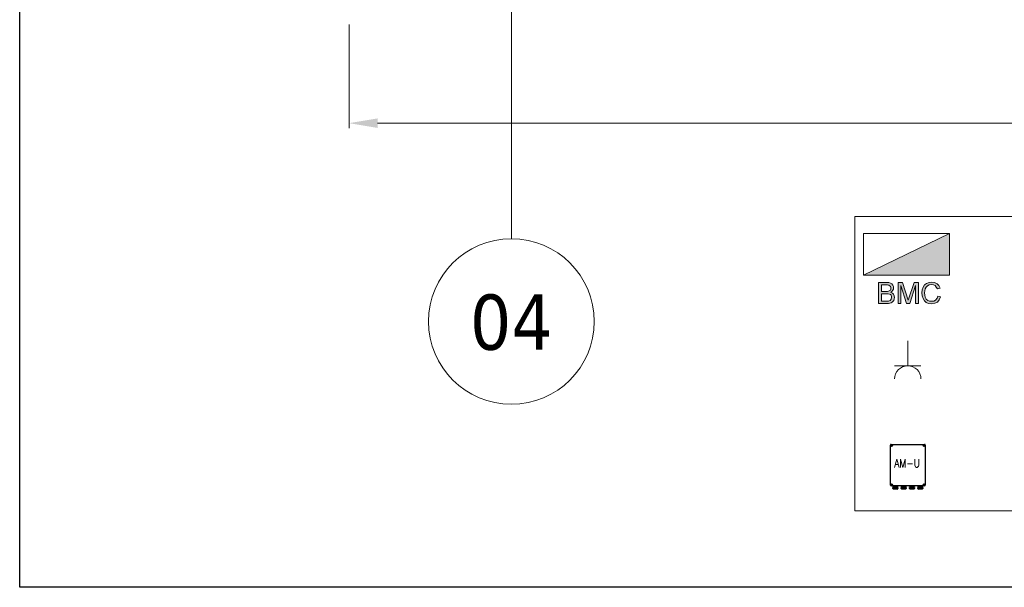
# Model space of a CAD drawing. Extents: x 50445 to 145605, y -10968 to 41989.
# Tile 1 of 256: x 50445 to 53417, y -1675 to 38. Entities that reach past the tile are written whole.
import ezdxf

# ---------------------------------------------------------------- set-up
doc = ezdxf.new("R2010")
doc.units = 0
doc.header["$LTSCALE"] = 414.30304
doc.header["$MEASUREMENT"] = 0
doc.linetypes.add('stramien', pattern=[22.225, 12.7, -3.175, 3.175, -3.175])
doc.layers.get('0').update_dxf_attribs({"linetype": 'CONTINUOUS'})
doc.layers.get('Defpoints').update_dxf_attribs({"linetype": 'CONTINUOUS'})
for name, color, linetype, lineweight in [('A-DETL-GENF', 3, 'CONTINUOUS', 18), ('LIJN18', 30, 'CONTINUOUS', 18), ('S-GRID', 1, 'CONTINUOUS', 18)]:
    doc.layers.add(name, color=color, linetype=linetype, lineweight=lineweight)
doc.styles.add('ROMANS', font='romans', dxfattribs={"width": 0.8})
doc.styles.add('Tahoma', font='tahoma.ttf', dxfattribs={"height": 333.256173})
doc.dimstyles.get("Standard").update_dxf_attribs({"dimtxt": 0.18, "dimasz": 0.18, "dimexe": 0.18, "dimexo": 0.0625, "dimgap": 0.09, "dimtad": 0, "dimtih": 1, "dimtoh": 1, "dimdec": 4, "dimzin": 0, "dimdsep": 46, "dimtxsty": 'Standard', "dimcen": 0.09, "dimadec": 0, "dimazin": 0, "dimtfac": 1, "dimtdec": 4, "dimtofl": 0, "dimtmove": 0, "dimatfit": 3, "dimfxl": 1, "dimtolj": 1, "dimtzin": 0, "dimarcsym": 0})

# ---------------------------------------------------------------- blocks, each defined once
blk = doc.blocks.new('*D538')
at = {"layer": 'Defpoints', "color": 0, "linetype": 'Continuous', "lineweight": 0, "transparency": 16777216}
for p in [(51438.9, 39.1), (58318.9, 40.1), (51438.9, -274.2)]:
    blk.add_point(p, dxfattribs=at)
at = {"layer": 'LIJN18', "color": 0, "linetype": 'Continuous', "lineweight": 0, "transparency": 16777216}
for p, q in [((51438.9, 24.1), (51438.9, -289.2)), ((58318.9, 25.1), (58318.9, -289.2)), ((58232.9, -274.2), (51524.9, -274.2))]:
    blk.add_line(p, q, dxfattribs=at)
for points in [[(51524.9, -259.9), (51524.9, -288.6), (51438.9, -274.2)], [(58232.9, -259.9), (58232.9, -288.6), (58318.9, -274.2)]]:
    blk.add_solid(points, dxfattribs=at)
at = {"layer": 'LIJN18', "color": 0, "linetype": 'Continuous', "lineweight": 0, "transparency": 16777216, "insert": (54878.9, -206.2), "char_height": 86, "attachment_point": 5}
blk.add_mtext('\\A1;6555', dxfattribs=at)
blk = doc.blocks.new('Grid - 5 mm-3639987-plotview doorsnede C C  -  1 op 100')
at = {"layer": 'S-GRID'}
blk.add_circle((4516.6, -11135), 500, dxfattribs=at)
for start, end in [(360, 180), (180, 360)]:
    blk.add_arc((4516.6, -11135), 500, start, end, dxfattribs=at)
blk = doc.blocks.new('65_KU_symbool - brandmeldcentrale - 65_KU_symbool - brandmeldcentrale-3618084-renvooi bouwvoorbereiding')
at = {"layer": 'A-DETL-GENF'}
for points in [[(7704, 45416), (8362, 45416), (8362, 45906), (7347, 45416)], [(7993, 45081), (7993, 45331), (7943, 45331), (7875, 45120), (7805, 45331), (7755, 45331), (7755, 45081), (7787, 45081), (7787, 45293), (7855, 45081), (7893, 45081), (7961, 45293), (7961, 45081), (7966, 45081)], [(8152, 45078), (8187, 45084), (8217, 45099), (8240, 45125), (8255, 45161), (8222, 45169), (8214, 45143), (8196, 45122), (8175, 45111), (8149, 45108), (8122, 45112), (8105, 45119), (8087, 45134), (8075, 45155), (8070, 45178), (8067, 45208), (8070, 45231), (8075, 45255), (8084, 45275), (8105, 45292), (8122, 45302), (8149, 45305), (8172, 45302), (8190, 45293), (8205, 45275), (8217, 45255), (8249, 45261), (8234, 45293), (8214, 45313), (8184, 45328), (8149, 45334), (8120, 45331), (8090, 45319), (8067, 45302), (8049, 45275), (8037, 45243), (8034, 45208), (8037, 45172), (8051, 45137), (8064, 45113), (8087, 45093), (8114, 45081), (8149, 45078)]]:
    blk.add_hatch(color=256, dxfattribs=at).paths.add_polyline_path(points, flags=0)
h = blk.add_hatch(color=256, dxfattribs=at)
h.paths.add_polyline_path([(7634, 45081), (7640, 45081), (7661, 45085), (7684, 45096), (7698, 45111), (7705, 45119), (7711, 45152), (7708, 45172), (7696, 45194), (7687, 45205), (7667, 45213), (7681, 45222), (7693, 45237), (7699, 45252), (7702, 45266), (7699, 45284), (7693, 45299), (7681, 45313), (7658, 45324), (7643, 45329), (7614, 45331), (7525, 45331), (7525, 45081), (7620, 45081)], flags=0)
h.paths.add_polyline_path([(7640, 45111), (7558, 45111), (7558, 45196), (7640, 45195), (7652, 45193), (7664, 45187), (7672, 45178), (7678, 45166), (7678, 45152), (7672, 45131), (7658, 45118), (7643, 45111)], flags=0)
h.paths.add_polyline_path([(7558, 45225), (7558, 45302), (7634, 45301), (7646, 45299), (7664, 45284), (7670, 45275), (7670, 45252), (7664, 45240), (7652, 45233), (7640, 45227), (7631, 45225), (7566, 45225)], flags=0)
for p, q in [((8362, 45906), (7347, 45906)), ((7347, 45906), (7347, 45416)), ((8362, 45906), (7347, 45416)), ((7347, 45906), (8362, 45906)), ((7347, 45416), (7347, 45906)), ((8362, 45416), (8362, 45906)), ((8362, 45906), (8362, 45416)), ((7347, 45416), (8362, 45416)), ((8362, 45416), (7347, 45416)), ((7525, 45331), (7525, 45081)), ((7620, 45331), (7525, 45331)), ((7558, 45225), (7558, 45302)), ((7558, 45302), (7608, 45302)), ((7608, 45302), (7631, 45302)), ((7646, 45328), (7620, 45331)), ((7631, 45302), (7646, 45299)), ((7664, 45322), (7646, 45328)), ((7646, 45299), (7664, 45284)), ((7681, 45313), (7664, 45322)), ((7664, 45284), (7670, 45275)), ((7693, 45299), (7681, 45313)), ((7699, 45284), (7693, 45299)), ((7702, 45266), (7699, 45284)), ((7755, 45331), (7755, 45081)), ((7805, 45331), (7755, 45331)), ((7787, 45081), (7787, 45293)), ((7787, 45293), (7855, 45081)), ((7875, 45120), (7805, 45331)), ((7943, 45331), (7875, 45120)), ((7893, 45081), (7961, 45293)), ((7993, 45331), (7943, 45331)), ((7961, 45293), (7961, 45081)), ((7993, 45081), (7993, 45331)), ((8067, 45302), (8049, 45275)), ((8090, 45319), (8067, 45302)), ((8084, 45275), (8102, 45290)), ((8120, 45331), (8090, 45319)), ((8102, 45290), (8122, 45302)), ((8152, 45334), (8120, 45331)), ((8122, 45302), (8149, 45305)), ((8149, 45305), (8172, 45302)), ((8184, 45328), (8152, 45334)), ((8172, 45302), (8190, 45293)), ((8214, 45313), (8184, 45328)), ((8190, 45293), (8205, 45275)), ((8234, 45293), (8214, 45313)), ((8249, 45261), (8234, 45293)), ((7614, 45225), (7558, 45225)), ((7558, 45196), (7617, 45196)), ((7558, 45111), (7558, 45196)), ((7631, 45225), (7614, 45225)), ((7617, 45196), (7637, 45196)), ((7643, 45228), (7631, 45225)), ((7637, 45196), (7652, 45193)), ((7655, 45234), (7643, 45228)), ((7652, 45193), (7664, 45187)), ((7664, 45240), (7655, 45234)), ((7670, 45252), (7664, 45240)), ((7664, 45187), (7672, 45178)), ((7667, 45213), (7681, 45222)), ((7687, 45205), (7667, 45213)), ((7670, 45275), (7670, 45263)), ((7670, 45263), (7670, 45252)), ((7672, 45178), (7678, 45166)), ((7678, 45166), (7678, 45152)), ((7681, 45222), (7693, 45237)), ((7699, 45190), (7687, 45205)), ((7693, 45237), (7699, 45252)), ((7699, 45252), (7702, 45266)), ((7708, 45172), (7699, 45190)), ((7711, 45152), (7708, 45172)), ((8037, 45243), (8034, 45208)), ((8034, 45208), (8037, 45172)), ((8049, 45275), (8037, 45243)), ((8037, 45172), (8049, 45140)), ((8067, 45208), (8070, 45231)), ((8070, 45178), (8067, 45208)), ((8070, 45231), (8075, 45255)), ((8075, 45155), (8070, 45178)), ((8075, 45255), (8084, 45275)), ((8205, 45275), (8217, 45255)), ((8222, 45169), (8214, 45143)), ((8217, 45255), (8249, 45261)), ((8255, 45161), (8222, 45169)), ((8240, 45125), (8255, 45161)), ((7525, 45081), (7620, 45081)), ((7620, 45111), (7558, 45111)), ((7634, 45111), (7620, 45111)), ((7620, 45081), (7640, 45081)), ((7643, 45111), (7634, 45111)), ((7640, 45081), (7658, 45084)), ((7661, 45119), (7643, 45111)), ((7658, 45084), (7672, 45090)), ((7672, 45131), (7661, 45119)), ((7678, 45152), (7672, 45131)), ((7672, 45090), (7684, 45096)), ((7684, 45096), (7696, 45108)), ((7696, 45108), (7705, 45119)), ((7705, 45119), (7708, 45137)), ((7708, 45137), (7711, 45152)), ((7755, 45081), (7787, 45081)), ((7855, 45081), (7893, 45081)), ((7961, 45081), (7993, 45081)), ((8049, 45140), (8064, 45113)), ((8064, 45113), (8087, 45093)), ((8087, 45134), (8075, 45155)), ((8105, 45119), (8087, 45134)), ((8087, 45093), (8114, 45081)), ((8125, 45111), (8105, 45119)), ((8114, 45081), (8152, 45078)), ((8149, 45108), (8125, 45111)), ((8175, 45111), (8149, 45108)), ((8152, 45078), (8187, 45084)), ((8196, 45122), (8175, 45111)), ((8187, 45084), (8217, 45099)), ((8214, 45143), (8196, 45122)), ((8217, 45099), (8240, 45125))]:
    blk.add_line(p, q, dxfattribs=at)

msp = doc.modelspace()

# ---------------------------------------------------------------- linework, layer by layer
at = {"linetype": 'Continuous', "lineweight": 0}
for p, q in [((53125.3, -930.8), (53125.3, -1006.6)), ((53125.3, -1006.6), (53085.4, -1006.6)), ((53125.3, -1006.6), (53165.2, -1006.6))]:
    msp.add_line(p, q, dxfattribs=at)
for p, q in [((53073.1, -1367), (53073.1, -1246)), ((53075.1, -1244), (53176.1, -1244)), ((53178.1, -1246), (53178.1, -1367)), ((53176.1, -1369), (53075.1, -1369)), ((53080.6, -1371.5), (53080.6, -1369)), ((53080.6, -1369), (53095.6, -1369)), ((53095.6, -1371.5), (53080.6, -1371.5)), ((53080.6, -1377), (53080.6, -1374)), ((53080.6, -1374), (53095.6, -1374)), ((53093.6, -1379), (53082.6, -1379)), ((53083.1, -1371.5), (53083.1, -1374)), ((53088.1, -1369), (53088.1, -1369)), ((53093.1, -1371.5), (53093.1, -1374)), ((53095.6, -1369), (53095.6, -1371.5)), ((53095.6, -1374), (53095.6, -1377)), ((53105.6, -1371.5), (53105.6, -1369)), ((53105.6, -1369), (53120.6, -1369)), ((53120.6, -1371.5), (53105.6, -1371.5)), ((53105.6, -1374), (53120.6, -1374)), ((53105.6, -1377), (53105.6, -1374)), ((53118.6, -1379), (53107.6, -1379)), ((53108.1, -1371.5), (53108.1, -1374)), ((53113.1, -1369), (53113.1, -1369)), ((53118.1, -1371.5), (53118.1, -1374)), ((53120.6, -1369), (53120.6, -1371.5)), ((53120.6, -1374), (53120.6, -1377)), ((53130.6, -1371.5), (53130.6, -1369)), ((53130.6, -1369), (53145.6, -1369)), ((53145.6, -1371.5), (53130.6, -1371.5)), ((53130.6, -1377), (53130.6, -1374)), ((53130.6, -1374), (53145.6, -1374)), ((53143.6, -1379), (53132.6, -1379)), ((53133.1, -1371.5), (53133.1, -1374)), ((53138.1, -1369), (53138.1, -1369)), ((53143.1, -1371.5), (53143.1, -1374)), ((53145.6, -1369), (53145.6, -1371.5)), ((53145.6, -1374), (53145.6, -1377)), ((53155.6, -1371.5), (53155.6, -1369)), ((53155.6, -1369), (53170.6, -1369)), ((53170.6, -1371.5), (53155.6, -1371.5)), ((53155.6, -1377), (53155.6, -1374)), ((53155.6, -1374), (53170.6, -1374)), ((53168.6, -1379), (53157.6, -1379)), ((53158.1, -1371.5), (53158.1, -1374)), ((53163.1, -1369), (53163.1, -1369)), ((53168.1, -1371.5), (53168.1, -1374)), ((53170.6, -1369), (53170.6, -1371.5)), ((53170.6, -1374), (53170.6, -1377))]:
    msp.add_line(p, q)
msp.add_lwpolyline([(50444.8, -1675.3), (50444.8, 8599.8), (65294.8, 8599.8), (65294.8, -1675.3)], close=True)
msp.add_lwpolyline([(55857.2, -1444.1), (52965.9, -1444.1), (52965.9, -556.3), (55857.2, -556.3)], close=True, dxfattribs=at)
for centre, radius in [((53076.6, -1247.5), 2.5), ((53076.6, -1247.5), 1), ((53174.6, -1247.5), 2.5), ((53174.6, -1247.5), 1), ((53076.6, -1365.5), 2.5), ((53076.6, -1365.5), 1), ((53174.6, -1365.5), 2.5), ((53174.6, -1365.5), 1)]:
    msp.add_circle(centre, radius)
msp.add_arc((53125.3, -1046.5), 39.9, 0, 180, dxfattribs=at)
for centre, start, end in [((53075.1, -1246), 90, 180), ((53176.1, -1246), 0, 90), ((53075.1, -1367), 180, 270), ((53176.1, -1367), 270, 0), ((53082.6, -1377), 180, 270), ((53093.6, -1377), 270, 0), ((53107.6, -1377), 180, 270), ((53118.6, -1377), 270, 0), ((53132.6, -1377), 180, 270), ((53143.6, -1377), 270, 0), ((53157.6, -1377), 180, 270), ((53168.6, -1377), 270, 0)]:
    msp.add_arc(centre, 2, start, end)
at = {"layer": 'S-GRID', "linetype": 'stramien'}
msp.add_line((51928.9, -622.9), (51928.9, 529.1), dxfattribs=at)

# ---------------------------------------------------------------- block references
at = {"xscale": 0.2560000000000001, "yscale": 0.2560000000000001, "zscale": 0.2560000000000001}
msp.add_blockref('65_KU_symbool - brandmeldcentrale - 65_KU_symbool - brandmeldcentrale-3618084-renvooi bouwvoorbereiding', (51111.1, -12359.5), dxfattribs=at)
at = {"layer": 'S-GRID', "xscale": 0.5, "yscale": 0.5, "zscale": 0.5}
msp.add_blockref('Grid - 5 mm-3639987-plotview doorsnede C C  -  1 op 100', (49670.6, 4694.6), dxfattribs=at)

# ---------------------------------------------------------------- texts
at = {"insert": (53084.8, -1288.3), "char_height": 25, "width": 55.8, "attachment_point": 1, "style": 'ROMANS'}
msp.add_mtext('AM-U', dxfattribs=at)

# ---------------------------------------------------------------- dimensions: what is measured, and where the dimension line sits
at = {"layer": 'LIJN18', "linetype": 'Continuous', "lineweight": 0}
dim = msp.add_linear_dim(base=(51438.9, -274.2), p1=(58318.9, 40.1), p2=(51438.9, 39.1), text='6555', dimstyle='Standard', override={"dimtxt": 86, "dimasz": 86, "dimexe": 15, "dimexo": 15, "dimgap": 25, "dimtad": 1, "dimdec": 0, "dimdsep": 0, "dimpost": '<>', "dimlwd": 0, "dimlwe": 0}, dxfattribs=at)
dim.commit()
dim.dimension.update_dxf_attribs({"geometry": '*D538', "text_midpoint": (54878.9, -206.2)})

# ---------------------------------------------------------------- next in the draw order: texts
at = {"layer": 'S-GRID', "insert": (51928.9, -791.4), "char_height": 166.63, "width": 302.385, "attachment_point": 2, "line_spacing_factor": 1.000232, "style": 'Tahoma', "bg_fill": 3, "box_fill_scale": 1.25, "bg_fill_color": 0, "bg_fill_transparency": 0}
msp.add_mtext('04', dxfattribs=at)

doc.saveas('drawing.dxf')
